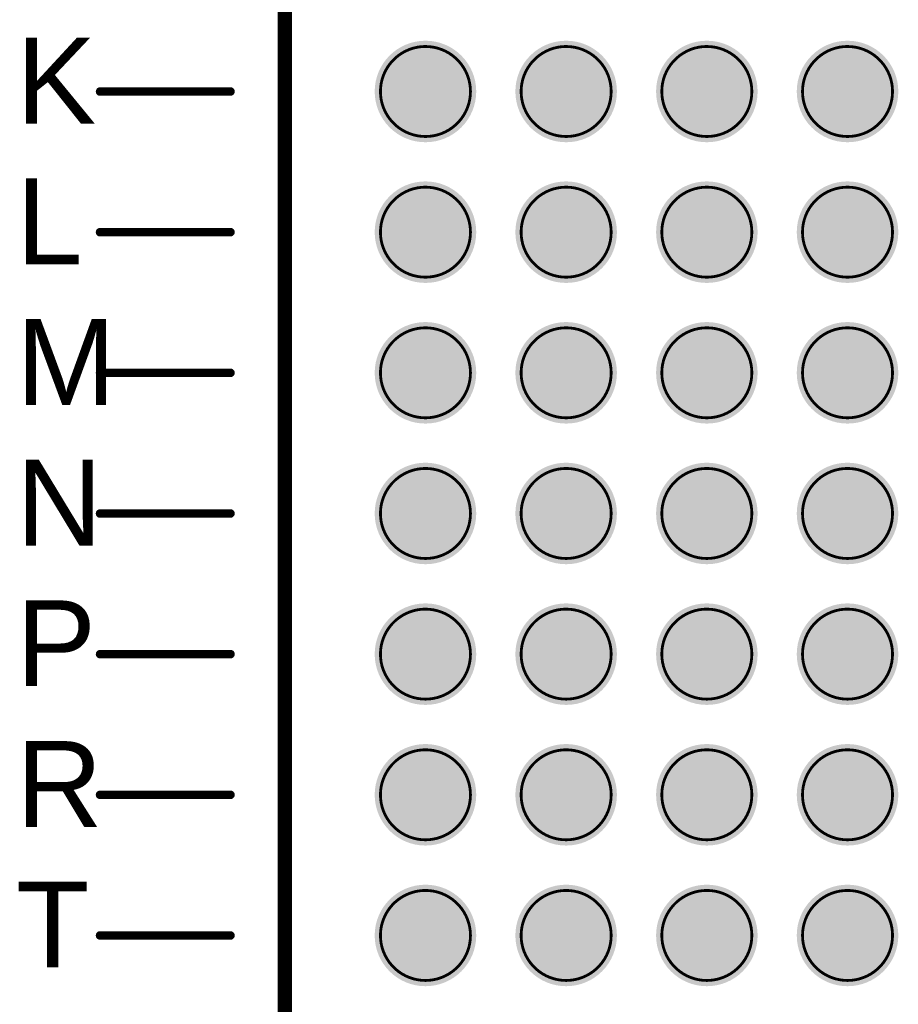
# Model space of a CAD drawing. Header units: inches. Extents: x -0.12 to 1.77, y 0 to 1.45.
# Tile 3 of 24: x -0.09 to 0.21, y 0.37 to 0.71. Entities that reach past the tile are written whole.
import ezdxf

# ---------------------------------------------------------------- set-up
doc = ezdxf.new("R2010")
doc.units = ezdxf.units.IN
doc.header["$MEASUREMENT"] = 0
for name, color, linetype in [('Keep-Out Layer', 6, 'Continuous'), ('Mechanical 7', 56, 'Continuous'), ('Top Layer', 1, 'Continuous'), ('Top Overlay', 2, 'Continuous'), ('Top Paste', 8, 'Continuous'), ('Top Solder', 216, 'Continuous')]:
    doc.layers.add(name, color=color, linetype=linetype)
doc.styles.add('Arial', font='txt', dxfattribs={"height": 0.2})

# ---------------------------------------------------------------- blocks, each defined once
blk = doc.blocks.new('OSM__S____S_S______P________S____1')
at = {"layer": 'Top Layer'}
h = blk.add_hatch(color=1, dxfattribs=at)
edge = h.paths.add_edge_path()
edge.add_arc((-0.54134, 0.09843), 0.01575, 0, 360)
h = blk.add_hatch(color=1, dxfattribs=at)
edge = h.paths.add_edge_path()
edge.add_arc((-0.49213, 0.09843), 0.01575, 0, 360)
h = blk.add_hatch(color=1, dxfattribs=at)
edge = h.paths.add_edge_path()
edge.add_arc((-0.44291, 0.09843), 0.01575, 0, 360)
h = blk.add_hatch(color=1, dxfattribs=at)
edge = h.paths.add_edge_path()
edge.add_arc((-0.3937, 0.09843), 0.01575, 0, 360)
h = blk.add_hatch(color=1, dxfattribs=at)
edge = h.paths.add_edge_path()
edge.add_arc((-0.54134, 0.04921), 0.01575, 0, 360)
h = blk.add_hatch(color=1, dxfattribs=at)
edge = h.paths.add_edge_path()
edge.add_arc((-0.49213, 0.04921), 0.01575, 0, 360)
h = blk.add_hatch(color=1, dxfattribs=at)
edge = h.paths.add_edge_path()
edge.add_arc((-0.44291, 0.04921), 0.01575, 0, 360)
h = blk.add_hatch(color=1, dxfattribs=at)
edge = h.paths.add_edge_path()
edge.add_arc((-0.3937, 0.04921), 0.01575, 0, 360)
h = blk.add_hatch(color=1, dxfattribs=at)
edge = h.paths.add_edge_path()
edge.add_arc((-0.54134, 0), 0.01575, 0, 360)
h = blk.add_hatch(color=1, dxfattribs=at)
edge = h.paths.add_edge_path()
edge.add_arc((-0.49213, 0), 0.01575, 0, 360)
h = blk.add_hatch(color=1, dxfattribs=at)
edge = h.paths.add_edge_path()
edge.add_arc((-0.44291, 0), 0.01575, 0, 360)
h = blk.add_hatch(color=1, dxfattribs=at)
edge = h.paths.add_edge_path()
edge.add_arc((-0.3937, 0), 0.01575, 0, 360)
h = blk.add_hatch(color=1, dxfattribs=at)
edge = h.paths.add_edge_path()
edge.add_arc((-0.54134, -0.04921), 0.01575, 0, 360)
h = blk.add_hatch(color=1, dxfattribs=at)
edge = h.paths.add_edge_path()
edge.add_arc((-0.49213, -0.04921), 0.01575, 0, 360)
h = blk.add_hatch(color=1, dxfattribs=at)
edge = h.paths.add_edge_path()
edge.add_arc((-0.44291, -0.04921), 0.01575, 0, 360)
h = blk.add_hatch(color=1, dxfattribs=at)
edge = h.paths.add_edge_path()
edge.add_arc((-0.3937, -0.04921), 0.01575, 0, 360)
h = blk.add_hatch(color=1, dxfattribs=at)
edge = h.paths.add_edge_path()
edge.add_arc((-0.54134, -0.09843), 0.01575, 0, 360)
h = blk.add_hatch(color=1, dxfattribs=at)
edge = h.paths.add_edge_path()
edge.add_arc((-0.49213, -0.09843), 0.01575, 0, 360)
h = blk.add_hatch(color=1, dxfattribs=at)
edge = h.paths.add_edge_path()
edge.add_arc((-0.44291, -0.09843), 0.01575, 0, 360)
h = blk.add_hatch(color=1, dxfattribs=at)
edge = h.paths.add_edge_path()
edge.add_arc((-0.3937, -0.09843), 0.01575, 0, 360)
h = blk.add_hatch(color=1, dxfattribs=at)
edge = h.paths.add_edge_path()
edge.add_arc((-0.54134, -0.14764), 0.01575, 0, 360)
h = blk.add_hatch(color=1, dxfattribs=at)
edge = h.paths.add_edge_path()
edge.add_arc((-0.49213, -0.14764), 0.01575, 0, 360)
h = blk.add_hatch(color=1, dxfattribs=at)
edge = h.paths.add_edge_path()
edge.add_arc((-0.44291, -0.14764), 0.01575, 0, 360)
h = blk.add_hatch(color=1, dxfattribs=at)
edge = h.paths.add_edge_path()
edge.add_arc((-0.3937, -0.14764), 0.01575, 0, 360)
h = blk.add_hatch(color=1, dxfattribs=at)
edge = h.paths.add_edge_path()
edge.add_arc((-0.54134, -0.19685), 0.01575, 0, 360)
h = blk.add_hatch(color=1, dxfattribs=at)
edge = h.paths.add_edge_path()
edge.add_arc((-0.49213, -0.19685), 0.01575, 0, 360)
h = blk.add_hatch(color=1, dxfattribs=at)
edge = h.paths.add_edge_path()
edge.add_arc((-0.44291, -0.19685), 0.01575, 0, 360)
h = blk.add_hatch(color=1, dxfattribs=at)
edge = h.paths.add_edge_path()
edge.add_arc((-0.3937, -0.19685), 0.01575, 0, 360)
at = {"layer": 'Top Paste'}
h = blk.add_hatch(color=8, dxfattribs=at)
edge = h.paths.add_edge_path()
edge.add_arc((-0.54134, 0.09843), 0.01575, 0, 360)
h = blk.add_hatch(color=8, dxfattribs=at)
edge = h.paths.add_edge_path()
edge.add_arc((-0.49213, 0.09843), 0.01575, 0, 360)
h = blk.add_hatch(color=8, dxfattribs=at)
edge = h.paths.add_edge_path()
edge.add_arc((-0.44291, 0.09843), 0.01575, 0, 360)
h = blk.add_hatch(color=8, dxfattribs=at)
edge = h.paths.add_edge_path()
edge.add_arc((-0.3937, 0.09843), 0.01575, 0, 360)
h = blk.add_hatch(color=8, dxfattribs=at)
edge = h.paths.add_edge_path()
edge.add_arc((-0.54134, 0.04921), 0.01575, 0, 360)
h = blk.add_hatch(color=8, dxfattribs=at)
edge = h.paths.add_edge_path()
edge.add_arc((-0.49213, 0.04921), 0.01575, 0, 360)
h = blk.add_hatch(color=8, dxfattribs=at)
edge = h.paths.add_edge_path()
edge.add_arc((-0.44291, 0.04921), 0.01575, 0, 360)
h = blk.add_hatch(color=8, dxfattribs=at)
edge = h.paths.add_edge_path()
edge.add_arc((-0.3937, 0.04921), 0.01575, 0, 360)
h = blk.add_hatch(color=8, dxfattribs=at)
edge = h.paths.add_edge_path()
edge.add_arc((-0.54134, 0), 0.01575, 0, 360)
h = blk.add_hatch(color=8, dxfattribs=at)
edge = h.paths.add_edge_path()
edge.add_arc((-0.49213, 0), 0.01575, 0, 360)
h = blk.add_hatch(color=8, dxfattribs=at)
edge = h.paths.add_edge_path()
edge.add_arc((-0.44291, 0), 0.01575, 0, 360)
h = blk.add_hatch(color=8, dxfattribs=at)
edge = h.paths.add_edge_path()
edge.add_arc((-0.3937, 0), 0.01575, 0, 360)
h = blk.add_hatch(color=8, dxfattribs=at)
edge = h.paths.add_edge_path()
edge.add_arc((-0.54134, -0.04921), 0.01575, 0, 360)
h = blk.add_hatch(color=8, dxfattribs=at)
edge = h.paths.add_edge_path()
edge.add_arc((-0.49213, -0.04921), 0.01575, 0, 360)
h = blk.add_hatch(color=8, dxfattribs=at)
edge = h.paths.add_edge_path()
edge.add_arc((-0.44291, -0.04921), 0.01575, 0, 360)
h = blk.add_hatch(color=8, dxfattribs=at)
edge = h.paths.add_edge_path()
edge.add_arc((-0.3937, -0.04921), 0.01575, 0, 360)
h = blk.add_hatch(color=8, dxfattribs=at)
edge = h.paths.add_edge_path()
edge.add_arc((-0.54134, -0.09843), 0.01575, 0, 360)
h = blk.add_hatch(color=8, dxfattribs=at)
edge = h.paths.add_edge_path()
edge.add_arc((-0.49213, -0.09843), 0.01575, 0, 360)
h = blk.add_hatch(color=8, dxfattribs=at)
edge = h.paths.add_edge_path()
edge.add_arc((-0.44291, -0.09843), 0.01575, 0, 360)
h = blk.add_hatch(color=8, dxfattribs=at)
edge = h.paths.add_edge_path()
edge.add_arc((-0.3937, -0.09843), 0.01575, 0, 360)
h = blk.add_hatch(color=8, dxfattribs=at)
edge = h.paths.add_edge_path()
edge.add_arc((-0.54134, -0.14764), 0.01575, 0, 360)
h = blk.add_hatch(color=8, dxfattribs=at)
edge = h.paths.add_edge_path()
edge.add_arc((-0.49213, -0.14764), 0.01575, 0, 360)
h = blk.add_hatch(color=8, dxfattribs=at)
edge = h.paths.add_edge_path()
edge.add_arc((-0.44291, -0.14764), 0.01575, 0, 360)
h = blk.add_hatch(color=8, dxfattribs=at)
edge = h.paths.add_edge_path()
edge.add_arc((-0.3937, -0.14764), 0.01575, 0, 360)
h = blk.add_hatch(color=8, dxfattribs=at)
edge = h.paths.add_edge_path()
edge.add_arc((-0.54134, -0.19685), 0.01575, 0, 360)
h = blk.add_hatch(color=8, dxfattribs=at)
edge = h.paths.add_edge_path()
edge.add_arc((-0.49213, -0.19685), 0.01575, 0, 360)
h = blk.add_hatch(color=8, dxfattribs=at)
edge = h.paths.add_edge_path()
edge.add_arc((-0.44291, -0.19685), 0.01575, 0, 360)
h = blk.add_hatch(color=8, dxfattribs=at)
edge = h.paths.add_edge_path()
edge.add_arc((-0.3937, -0.19685), 0.01575, 0, 360)
at = {"layer": 'Top Solder'}
h = blk.add_hatch(color=216, dxfattribs=at)
edge = h.paths.add_edge_path()
edge.add_arc((-0.54134, 0.09843), 0.01776, 0, 360)
h = blk.add_hatch(color=216, dxfattribs=at)
edge = h.paths.add_edge_path()
edge.add_arc((-0.49213, 0.09843), 0.01776, 0, 360)
h = blk.add_hatch(color=216, dxfattribs=at)
edge = h.paths.add_edge_path()
edge.add_arc((-0.44291, 0.09843), 0.01776, 0, 360)
h = blk.add_hatch(color=216, dxfattribs=at)
edge = h.paths.add_edge_path()
edge.add_arc((-0.3937, 0.09843), 0.01776, 0, 360)
h = blk.add_hatch(color=216, dxfattribs=at)
edge = h.paths.add_edge_path()
edge.add_arc((-0.54134, 0.04921), 0.01776, 0, 360)
h = blk.add_hatch(color=216, dxfattribs=at)
edge = h.paths.add_edge_path()
edge.add_arc((-0.49213, 0.04921), 0.01776, 0, 360)
h = blk.add_hatch(color=216, dxfattribs=at)
edge = h.paths.add_edge_path()
edge.add_arc((-0.44291, 0.04921), 0.01776, 0, 360)
h = blk.add_hatch(color=216, dxfattribs=at)
edge = h.paths.add_edge_path()
edge.add_arc((-0.3937, 0.04921), 0.01776, 0, 360)
h = blk.add_hatch(color=216, dxfattribs=at)
edge = h.paths.add_edge_path()
edge.add_arc((-0.54134, 0), 0.01776, 0, 360)
h = blk.add_hatch(color=216, dxfattribs=at)
edge = h.paths.add_edge_path()
edge.add_arc((-0.49213, 0), 0.01776, 0, 360)
h = blk.add_hatch(color=216, dxfattribs=at)
edge = h.paths.add_edge_path()
edge.add_arc((-0.44291, 0), 0.01776, 0, 360)
h = blk.add_hatch(color=216, dxfattribs=at)
edge = h.paths.add_edge_path()
edge.add_arc((-0.3937, 0), 0.01776, 0, 360)
h = blk.add_hatch(color=216, dxfattribs=at)
edge = h.paths.add_edge_path()
edge.add_arc((-0.54134, -0.04921), 0.01776, 0, 360)
h = blk.add_hatch(color=216, dxfattribs=at)
edge = h.paths.add_edge_path()
edge.add_arc((-0.49213, -0.04921), 0.01776, 0, 360)
h = blk.add_hatch(color=216, dxfattribs=at)
edge = h.paths.add_edge_path()
edge.add_arc((-0.44291, -0.04921), 0.01776, 0, 360)
h = blk.add_hatch(color=216, dxfattribs=at)
edge = h.paths.add_edge_path()
edge.add_arc((-0.3937, -0.04921), 0.01776, 0, 360)
h = blk.add_hatch(color=216, dxfattribs=at)
edge = h.paths.add_edge_path()
edge.add_arc((-0.54134, -0.09843), 0.01776, 0, 360)
h = blk.add_hatch(color=216, dxfattribs=at)
edge = h.paths.add_edge_path()
edge.add_arc((-0.49213, -0.09843), 0.01776, 0, 360)
h = blk.add_hatch(color=216, dxfattribs=at)
edge = h.paths.add_edge_path()
edge.add_arc((-0.44291, -0.09843), 0.01776, 0, 360)
h = blk.add_hatch(color=216, dxfattribs=at)
edge = h.paths.add_edge_path()
edge.add_arc((-0.3937, -0.09843), 0.01776, 0, 360)
h = blk.add_hatch(color=216, dxfattribs=at)
edge = h.paths.add_edge_path()
edge.add_arc((-0.54134, -0.14764), 0.01776, 0, 360)
h = blk.add_hatch(color=216, dxfattribs=at)
edge = h.paths.add_edge_path()
edge.add_arc((-0.49213, -0.14764), 0.01776, 0, 360)
h = blk.add_hatch(color=216, dxfattribs=at)
edge = h.paths.add_edge_path()
edge.add_arc((-0.44291, -0.14764), 0.01776, 0, 360)
h = blk.add_hatch(color=216, dxfattribs=at)
edge = h.paths.add_edge_path()
edge.add_arc((-0.3937, -0.14764), 0.01776, 0, 360)
h = blk.add_hatch(color=216, dxfattribs=at)
edge = h.paths.add_edge_path()
edge.add_arc((-0.54134, -0.19685), 0.01776, 0, 360)
h = blk.add_hatch(color=216, dxfattribs=at)
edge = h.paths.add_edge_path()
edge.add_arc((-0.49213, -0.19685), 0.01776, 0, 360)
h = blk.add_hatch(color=216, dxfattribs=at)
edge = h.paths.add_edge_path()
edge.add_arc((-0.44291, -0.19685), 0.01776, 0, 360)
h = blk.add_hatch(color=216, dxfattribs=at)
edge = h.paths.add_edge_path()
edge.add_arc((-0.3937, -0.19685), 0.01776, 0, 360)
at = {"layer": 'Mechanical 7', "const_width": 0.003}
for points in [[(-0.65515, 0.09841), (-0.60956, 0.09842)], [(-0.65516, 0.0492), (-0.60957, 0.04921)], [(-0.65516, -0.00001), (-0.60957, -0.00001)], [(-0.65516, -0.04922), (-0.60957, -0.04922)], [(-0.65515, -0.09844), (-0.60956, -0.09843)], [(-0.65516, -0.14765), (-0.60957, -0.14764)], [(-0.65516, -0.19686), (-0.60957, -0.19686)]]:
    blk.add_lwpolyline(points, dxfattribs=at)
at = {"layer": 'Mechanical 7', "const_width": 0.0015}
for points in [[(-0.6559, 0.09841, 1), (-0.6544, 0.09841, 1)], [(-0.61031, 0.09842, 1), (-0.60881, 0.09842, 1)], [(-0.65591, 0.0492, 1), (-0.65441, 0.0492, 1)], [(-0.61032, 0.04921, 1), (-0.60882, 0.04921, 1)], [(-0.65591, -0.00001, 1), (-0.65441, -0.00001, 1)], [(-0.61032, -0.00001, 1), (-0.60882, -0.00001, 1)], [(-0.65591, -0.04922, 1), (-0.65441, -0.04922, 1)], [(-0.61032, -0.04922, 1), (-0.60882, -0.04922, 1)], [(-0.6559, -0.09844, 1), (-0.6544, -0.09844, 1)], [(-0.61031, -0.09843, 1), (-0.60881, -0.09843, 1)], [(-0.65591, -0.14765, 1), (-0.65441, -0.14765, 1)], [(-0.61032, -0.14764, 1), (-0.60882, -0.14764, 1)], [(-0.65591, -0.19686, 1), (-0.65441, -0.19686, 1)], [(-0.61032, -0.19686, 1), (-0.60882, -0.19686, 1)]]:
    blk.add_lwpolyline(points, format="xyb", close=True, dxfattribs=at)
at = {"layer": 'Top Overlay', "const_width": 0.004}
blk.add_lwpolyline([(-0.59055, 0.59055), (-0.59055, -0.59055)], dxfattribs=at)
at = {"layer": 'Mechanical 7', "style": 'Arial'}
for s, p in [('K', (-0.68453, 0.08722)), ('L', (-0.68454, 0.038)), ('M', (-0.68454, -0.01121)), ('N', (-0.68454, -0.06042)), ('P', (-0.68453, -0.10963)), ('R', (-0.68454, -0.15885)), ('T', (-0.68454, -0.20806))]:
    blk.add_text(s, height=0.03, rotation=360, dxfattribs=at).set_placement(p)
blk = doc.blocks.new('OSM__SIZE_M_MEDIUM__PLATFORM_SIDE_2')
at = {"layer": 'Mechanical 7'}
for points, const_width in [([(-0.88583, 0.59055), (-0.88583, -0.59055)], 0.000984), ([(-0.95043, 0.09841), (-0.90483, 0.09842)], 0.003), ([(-0.95044, 0.0492), (-0.90484, 0.04921)], 0.003), ([(-0.95044, -0.00001), (-0.90484, -0.00001)], 0.003), ([(-0.95044, -0.04923), (-0.90484, -0.04922)], 0.003), ([(-0.95043, -0.09844), (-0.90483, -0.09843)], 0.003), ([(-0.95044, -0.14765), (-0.90484, -0.14765)], 0.003), ([(-0.95044, -0.19686), (-0.90484, -0.19686)], 0.003)]:
    blk.add_lwpolyline(points, dxfattribs=dict(at, const_width=const_width))
at = {"layer": 'Mechanical 7', "const_width": 0.000984}
for points in [[(-0.85237, 0.09842, -0.414214), (-0.83662, 0.11418)], [(-0.83662, 0.11417, -0.414214), (-0.82088, 0.09842)], [(-0.80316, 0.09842, -0.414214), (-0.78741, 0.11418)], [(-0.78741, 0.11417, -0.414214), (-0.77166, 0.09842)], [(-0.75395, 0.09842, -0.414214), (-0.7382, 0.11418)], [(-0.7382, 0.11417, -0.414214), (-0.72245, 0.09842)], [(-0.70473, 0.09842, -0.414214), (-0.68898, 0.11418)], [(-0.68899, 0.11417, -0.414214), (-0.67324, 0.09842)], [(-0.83662, 0.08268, -0.414214), (-0.85237, 0.09842)], [(-0.82088, 0.09842, -0.414214), (-0.83662, 0.08268)], [(-0.78741, 0.08268, -0.414214), (-0.80316, 0.09842)], [(-0.77166, 0.09842, -0.414214), (-0.78741, 0.08268)], [(-0.7382, 0.08268, -0.414214), (-0.75395, 0.09842)], [(-0.72245, 0.09842, -0.414214), (-0.7382, 0.08268)], [(-0.68899, 0.08268, -0.414214), (-0.70473, 0.09842)], [(-0.67324, 0.09842, -0.414214), (-0.68899, 0.08268)], [(-0.85237, 0.04921, -0.414214), (-0.83662, 0.06496)], [(-0.80316, 0.04921, -0.414214), (-0.78741, 0.06496)], [(-0.75395, 0.04921, -0.414214), (-0.7382, 0.06496)], [(-0.70474, 0.04921, -0.414214), (-0.68898, 0.06496)], [(-0.83663, 0.06496, -0.414214), (-0.82088, 0.04921)], [(-0.78741, 0.06496, -0.414214), (-0.77166, 0.04921)], [(-0.7382, 0.06496, -0.414214), (-0.72245, 0.04921)], [(-0.68899, 0.06496, -0.414214), (-0.67324, 0.04921)], [(-0.83663, 0.03346, -0.414214), (-0.85237, 0.04921)], [(-0.82088, 0.04921, -0.414214), (-0.83663, 0.03346)], [(-0.78741, 0.03346, -0.414214), (-0.80316, 0.04921)], [(-0.77166, 0.04921, -0.414214), (-0.78741, 0.03346)], [(-0.7382, 0.03346, -0.414214), (-0.75395, 0.04921)], [(-0.72245, 0.04921, -0.414214), (-0.7382, 0.03346)], [(-0.68899, 0.03346, -0.414214), (-0.70474, 0.04921)], [(-0.67324, 0.04921, -0.414214), (-0.68899, 0.03346)], [(-0.85237, 0, -0.414214), (-0.83662, 0.01575)], [(-0.83662, 0.01575, -0.414214), (-0.82088, 0)], [(-0.80316, 0, -0.414214), (-0.78741, 0.01575)], [(-0.78741, 0.01575, -0.414214), (-0.77166, 0)], [(-0.75395, 0, -0.414214), (-0.7382, 0.01575)], [(-0.7382, 0.01575, -0.414214), (-0.72245, 0)], [(-0.70473, 0, -0.414214), (-0.68898, 0.01575)], [(-0.68899, 0.01575, -0.414214), (-0.67324, 0)], [(-0.83662, -0.01575, -0.414214), (-0.85237, 0)], [(-0.82088, 0, -0.414214), (-0.83662, -0.01575)], [(-0.78741, -0.01575, -0.414214), (-0.80316, 0)], [(-0.77166, 0, -0.414214), (-0.78741, -0.01575)], [(-0.7382, -0.01575, -0.414214), (-0.75395, 0)], [(-0.72245, 0, -0.414214), (-0.7382, -0.01575)], [(-0.68899, -0.01575, -0.414214), (-0.70473, 0)], [(-0.67324, 0, -0.414214), (-0.68899, -0.01575)], [(-0.85237, -0.04921, -0.414214), (-0.83662, -0.03346)], [(-0.83662, -0.03346, -0.414214), (-0.82088, -0.04921)], [(-0.80316, -0.04921, -0.414214), (-0.78741, -0.03346)], [(-0.78741, -0.03346, -0.414214), (-0.77166, -0.04921)], [(-0.75395, -0.04921, -0.414214), (-0.7382, -0.03346)], [(-0.7382, -0.03346, -0.414214), (-0.72245, -0.04921)], [(-0.70473, -0.04921, -0.414214), (-0.68898, -0.03346)], [(-0.68899, -0.03346, -0.414214), (-0.67324, -0.04921)], [(-0.83662, -0.06496, -0.414214), (-0.85237, -0.04921)], [(-0.82088, -0.04921, -0.414214), (-0.83662, -0.06496)], [(-0.78741, -0.06496, -0.414214), (-0.80316, -0.04921)], [(-0.77166, -0.04921, -0.414214), (-0.78741, -0.06496)], [(-0.7382, -0.06496, -0.414214), (-0.75395, -0.04921)], [(-0.72245, -0.04921, -0.414214), (-0.7382, -0.06496)], [(-0.68899, -0.06496, -0.414214), (-0.70473, -0.04921)], [(-0.67324, -0.04921, -0.414214), (-0.68899, -0.06496)], [(-0.85237, -0.09843, -0.414214), (-0.83662, -0.08267)], [(-0.83662, -0.08268, -0.414214), (-0.82088, -0.09843)], [(-0.80316, -0.09843, -0.414214), (-0.78741, -0.08267)], [(-0.78741, -0.08268, -0.414214), (-0.77166, -0.09843)], [(-0.75395, -0.09843, -0.414214), (-0.7382, -0.08267)], [(-0.7382, -0.08268, -0.414214), (-0.72245, -0.09843)], [(-0.70473, -0.09843, -0.414214), (-0.68898, -0.08267)], [(-0.68899, -0.08268, -0.414214), (-0.67324, -0.09843)], [(-0.83662, -0.11417, -0.414214), (-0.85237, -0.09843)], [(-0.82088, -0.09843, -0.414214), (-0.83662, -0.11417)], [(-0.78741, -0.11417, -0.414214), (-0.80316, -0.09843)], [(-0.77166, -0.09843, -0.414214), (-0.78741, -0.11417)], [(-0.7382, -0.11417, -0.414214), (-0.75395, -0.09843)], [(-0.72245, -0.09843, -0.414214), (-0.7382, -0.11417)], [(-0.68899, -0.11417, -0.414214), (-0.70473, -0.09843)], [(-0.67324, -0.09843, -0.414214), (-0.68899, -0.11417)], [(-0.85237, -0.14764, -0.414214), (-0.83662, -0.13189)], [(-0.83663, -0.13189, -0.414214), (-0.82088, -0.14764)], [(-0.80316, -0.14764, -0.414214), (-0.78741, -0.13189)], [(-0.78741, -0.13189, -0.414214), (-0.77166, -0.14764)], [(-0.75395, -0.14764, -0.414214), (-0.7382, -0.13189)], [(-0.7382, -0.13189, -0.414214), (-0.72245, -0.14764)], [(-0.70474, -0.14764, -0.414214), (-0.68898, -0.13189)], [(-0.68899, -0.13189, -0.414214), (-0.67324, -0.14764)], [(-0.83663, -0.16339, -0.414214), (-0.85237, -0.14764)], [(-0.82088, -0.14764, -0.414214), (-0.83663, -0.16339)], [(-0.78741, -0.16339, -0.414214), (-0.80316, -0.14764)], [(-0.77166, -0.14764, -0.414214), (-0.78741, -0.16339)], [(-0.7382, -0.16339, -0.414214), (-0.75395, -0.14764)], [(-0.72245, -0.14764, -0.414214), (-0.7382, -0.16339)], [(-0.68899, -0.16339, -0.414214), (-0.70474, -0.14764)], [(-0.67324, -0.14764, -0.414214), (-0.68899, -0.16339)], [(-0.85237, -0.19685, -0.414214), (-0.83662, -0.1811)], [(-0.83662, -0.1811, -0.414214), (-0.82088, -0.19685)], [(-0.80316, -0.19685, -0.414214), (-0.78741, -0.1811)], [(-0.78741, -0.1811, -0.414214), (-0.77166, -0.19685)], [(-0.75395, -0.19685, -0.414214), (-0.7382, -0.1811)], [(-0.7382, -0.1811, -0.414214), (-0.72245, -0.19685)], [(-0.70473, -0.19685, -0.414214), (-0.68898, -0.1811)], [(-0.68899, -0.1811, -0.414214), (-0.67324, -0.19685)], [(-0.83662, -0.2126, -0.414214), (-0.85237, -0.19685)], [(-0.82088, -0.19685, -0.414214), (-0.83662, -0.2126)], [(-0.78741, -0.2126, -0.414214), (-0.80316, -0.19685)], [(-0.77166, -0.19685, -0.414214), (-0.78741, -0.2126)], [(-0.7382, -0.2126, -0.414214), (-0.75395, -0.19685)], [(-0.72245, -0.19685, -0.414214), (-0.7382, -0.2126)], [(-0.68899, -0.2126, -0.414214), (-0.70473, -0.19685)], [(-0.67324, -0.19685, -0.414214), (-0.68899, -0.2126)]]:
    blk.add_lwpolyline(points, format="xyb", dxfattribs=at)
at = {"layer": 'Mechanical 7'}
for points, const_width in [([(-0.83687, 0.11417, 1), (-0.83638, 0.11417, 1)], 0.000492), ([(-0.83687, 0.11418, 1), (-0.83637, 0.11418, 1)], 0.000492), ([(-0.78765, 0.11418, 1), (-0.78716, 0.11418, 1)], 0.000492), ([(-0.78766, 0.11417, 1), (-0.78717, 0.11417, 1)], 0.000492), ([(-0.73844, 0.11418, 1), (-0.73795, 0.11418, 1)], 0.000492), ([(-0.73844, 0.11417, 1), (-0.73795, 0.11417, 1)], 0.000492), ([(-0.68923, 0.11417, 1), (-0.68874, 0.11417, 1)], 0.000492), ([(-0.68923, 0.11418, 1), (-0.68874, 0.11418, 1)], 0.000492), ([(-0.95118, 0.09841, 1), (-0.94968, 0.09841, 1)], 0.0015), ([(-0.90558, 0.09842, 1), (-0.90408, 0.09842, 1)], 0.0015), ([(-0.85262, 0.09842, 1), (-0.85213, 0.09842, 1)], 0.000492), ([(-0.85262, 0.09842, 1), (-0.85213, 0.09842, 1)], 0.000492), ([(-0.82112, 0.09842, 1), (-0.82063, 0.09842, 1)], 0.000492), ([(-0.82112, 0.09842, 1), (-0.82063, 0.09842, 1)], 0.000492), ([(-0.80341, 0.09842, 1), (-0.80291, 0.09842, 1)], 0.000492), ([(-0.80341, 0.09842, 1), (-0.80291, 0.09842, 1)], 0.000492), ([(-0.77191, 0.09842, 1), (-0.77142, 0.09842, 1)], 0.000492), ([(-0.77191, 0.09842, 1), (-0.77142, 0.09842, 1)], 0.000492), ([(-0.75419, 0.09842, 1), (-0.7537, 0.09842, 1)], 0.000492), ([(-0.75419, 0.09842, 1), (-0.7537, 0.09842, 1)], 0.000492), ([(-0.7227, 0.09842, 1), (-0.7222, 0.09842, 1)], 0.000492), ([(-0.7227, 0.09842, 1), (-0.7222, 0.09842, 1)], 0.000492), ([(-0.70498, 0.09842, 1), (-0.70449, 0.09842, 1)], 0.000492), ([(-0.70498, 0.09842, 1), (-0.70449, 0.09842, 1)], 0.000492), ([(-0.67348, 0.09842, 1), (-0.67299, 0.09842, 1)], 0.000492), ([(-0.67348, 0.09842, 1), (-0.67299, 0.09842, 1)], 0.000492), ([(-0.83687, 0.08268, 1), (-0.83638, 0.08268, 1)], 0.000492), ([(-0.83687, 0.08268, 1), (-0.83638, 0.08268, 1)], 0.000492), ([(-0.78766, 0.08268, 1), (-0.78717, 0.08268, 1)], 0.000492), ([(-0.78766, 0.08268, 1), (-0.78717, 0.08268, 1)], 0.000492), ([(-0.73844, 0.08268, 1), (-0.73795, 0.08268, 1)], 0.000492), ([(-0.73844, 0.08268, 1), (-0.73795, 0.08268, 1)], 0.000492), ([(-0.68923, 0.08268, 1), (-0.68874, 0.08268, 1)], 0.000492), ([(-0.68923, 0.08268, 1), (-0.68874, 0.08268, 1)], 0.000492), ([(-0.83687, 0.06496, 1), (-0.83638, 0.06496, 1)], 0.000492), ([(-0.78766, 0.06496, 1), (-0.78716, 0.06496, 1)], 0.000492), ([(-0.73844, 0.06496, 1), (-0.73795, 0.06496, 1)], 0.000492), ([(-0.68923, 0.06496, 1), (-0.68874, 0.06496, 1)], 0.000492), ([(-0.83687, 0.06496, 1), (-0.83638, 0.06496, 1)], 0.000492), ([(-0.78766, 0.06496, 1), (-0.78717, 0.06496, 1)], 0.000492), ([(-0.73845, 0.06496, 1), (-0.73795, 0.06496, 1)], 0.000492), ([(-0.68923, 0.06496, 1), (-0.68874, 0.06496, 1)], 0.000492), ([(-0.95119, 0.0492, 1), (-0.94969, 0.0492, 1)], 0.0015), ([(-0.90559, 0.04921, 1), (-0.90409, 0.04921, 1)], 0.0015), ([(-0.85262, 0.04921, 1), (-0.85213, 0.04921, 1)], 0.000492), ([(-0.85262, 0.04921, 1), (-0.85213, 0.04921, 1)], 0.000492), ([(-0.82112, 0.04921, 1), (-0.82063, 0.04921, 1)], 0.000492), ([(-0.82112, 0.04921, 1), (-0.82063, 0.04921, 1)], 0.000492), ([(-0.80341, 0.04921, 1), (-0.80291, 0.04921, 1)], 0.000492), ([(-0.80341, 0.04921, 1), (-0.80291, 0.04921, 1)], 0.000492), ([(-0.77191, 0.04921, 1), (-0.77142, 0.04921, 1)], 0.000492), ([(-0.77191, 0.04921, 1), (-0.77142, 0.04921, 1)], 0.000492), ([(-0.75419, 0.04921, 1), (-0.7537, 0.04921, 1)], 0.000492), ([(-0.75419, 0.04921, 1), (-0.7537, 0.04921, 1)], 0.000492), ([(-0.7227, 0.04921, 1), (-0.72221, 0.04921, 1)], 0.000492), ([(-0.7227, 0.04921, 1), (-0.72221, 0.04921, 1)], 0.000492), ([(-0.70498, 0.04921, 1), (-0.70449, 0.04921, 1)], 0.000492), ([(-0.70498, 0.04921, 1), (-0.70449, 0.04921, 1)], 0.000492), ([(-0.67349, 0.04921, 1), (-0.67299, 0.04921, 1)], 0.000492), ([(-0.67349, 0.04921, 1), (-0.67299, 0.04921, 1)], 0.000492), ([(-0.83687, 0.03346, 1), (-0.83638, 0.03346, 1)], 0.000492), ([(-0.83687, 0.03346, 1), (-0.83638, 0.03346, 1)], 0.000492), ([(-0.78766, 0.03346, 1), (-0.78717, 0.03346, 1)], 0.000492), ([(-0.78766, 0.03346, 1), (-0.78717, 0.03346, 1)], 0.000492), ([(-0.73845, 0.03346, 1), (-0.73795, 0.03346, 1)], 0.000492), ([(-0.73845, 0.03346, 1), (-0.73795, 0.03346, 1)], 0.000492), ([(-0.68923, 0.03346, 1), (-0.68874, 0.03346, 1)], 0.000492), ([(-0.68923, 0.03346, 1), (-0.68874, 0.03346, 1)], 0.000492), ([(-0.83687, 0.01575, 1), (-0.83638, 0.01575, 1)], 0.000492), ([(-0.83687, 0.01575, 1), (-0.83637, 0.01575, 1)], 0.000492), ([(-0.78765, 0.01575, 1), (-0.78716, 0.01575, 1)], 0.000492), ([(-0.78766, 0.01575, 1), (-0.78717, 0.01575, 1)], 0.000492), ([(-0.73844, 0.01575, 1), (-0.73795, 0.01575, 1)], 0.000492), ([(-0.73844, 0.01575, 1), (-0.73795, 0.01575, 1)], 0.000492), ([(-0.68923, 0.01575, 1), (-0.68874, 0.01575, 1)], 0.000492), ([(-0.68923, 0.01575, 1), (-0.68874, 0.01575, 1)], 0.000492), ([(-0.95119, -0.00001, 1), (-0.94969, -0.00001, 1)], 0.0015), ([(-0.90559, -0.00001, 1), (-0.90409, -0.00001, 1)], 0.0015), ([(-0.85262, 0, 1), (-0.85213, 0, 1)], 0.000492), ([(-0.85262, 0, 1), (-0.85213, 0, 1)], 0.000492), ([(-0.82112, 0, 1), (-0.82063, 0, 1)], 0.000492), ([(-0.82112, 0, 1), (-0.82063, 0, 1)], 0.000492), ([(-0.80341, 0, 1), (-0.80291, 0, 1)], 0.000492), ([(-0.80341, 0, 1), (-0.80291, 0, 1)], 0.000492), ([(-0.77191, 0, 1), (-0.77142, 0, 1)], 0.000492), ([(-0.77191, 0, 1), (-0.77142, 0, 1)], 0.000492), ([(-0.75419, 0, 1), (-0.7537, 0, 1)], 0.000492), ([(-0.75419, 0, 1), (-0.7537, 0, 1)], 0.000492), ([(-0.7227, 0, 1), (-0.7222, 0, 1)], 0.000492), ([(-0.7227, 0, 1), (-0.7222, 0, 1)], 0.000492), ([(-0.70498, 0, 1), (-0.70449, 0, 1)], 0.000492), ([(-0.70498, 0, 1), (-0.70449, 0, 1)], 0.000492), ([(-0.67348, 0, 1), (-0.67299, 0, 1)], 0.000492), ([(-0.67348, 0, 1), (-0.67299, 0, 1)], 0.000492), ([(-0.83687, -0.01575, 1), (-0.83638, -0.01575, 1)], 0.000492), ([(-0.83687, -0.01575, 1), (-0.83638, -0.01575, 1)], 0.000492), ([(-0.78766, -0.01575, 1), (-0.78717, -0.01575, 1)], 0.000492), ([(-0.78766, -0.01575, 1), (-0.78717, -0.01575, 1)], 0.000492), ([(-0.73844, -0.01575, 1), (-0.73795, -0.01575, 1)], 0.000492), ([(-0.73844, -0.01575, 1), (-0.73795, -0.01575, 1)], 0.000492), ([(-0.68923, -0.01575, 1), (-0.68874, -0.01575, 1)], 0.000492), ([(-0.68923, -0.01575, 1), (-0.68874, -0.01575, 1)], 0.000492), ([(-0.83687, -0.03346, 1), (-0.83638, -0.03346, 1)], 0.000492), ([(-0.83687, -0.03346, 1), (-0.83637, -0.03346, 1)], 0.000492), ([(-0.78765, -0.03346, 1), (-0.78716, -0.03346, 1)], 0.000492), ([(-0.78766, -0.03346, 1), (-0.78717, -0.03346, 1)], 0.000492), ([(-0.73844, -0.03346, 1), (-0.73795, -0.03346, 1)], 0.000492), ([(-0.73844, -0.03346, 1), (-0.73795, -0.03346, 1)], 0.000492), ([(-0.68923, -0.03346, 1), (-0.68874, -0.03346, 1)], 0.000492), ([(-0.68923, -0.03346, 1), (-0.68874, -0.03346, 1)], 0.000492), ([(-0.95119, -0.04923, 1), (-0.94969, -0.04923, 1)], 0.0015), ([(-0.90559, -0.04922, 1), (-0.90409, -0.04922, 1)], 0.0015), ([(-0.85262, -0.04921, 1), (-0.85213, -0.04921, 1)], 0.000492), ([(-0.85262, -0.04921, 1), (-0.85213, -0.04921, 1)], 0.000492), ([(-0.82112, -0.04921, 1), (-0.82063, -0.04921, 1)], 0.000492), ([(-0.82112, -0.04921, 1), (-0.82063, -0.04921, 1)], 0.000492), ([(-0.80341, -0.04921, 1), (-0.80291, -0.04921, 1)], 0.000492), ([(-0.80341, -0.04921, 1), (-0.80291, -0.04921, 1)], 0.000492), ([(-0.77191, -0.04921, 1), (-0.77142, -0.04921, 1)], 0.000492), ([(-0.77191, -0.04921, 1), (-0.77142, -0.04921, 1)], 0.000492), ([(-0.75419, -0.04921, 1), (-0.7537, -0.04921, 1)], 0.000492), ([(-0.75419, -0.04921, 1), (-0.7537, -0.04921, 1)], 0.000492), ([(-0.7227, -0.04921, 1), (-0.7222, -0.04921, 1)], 0.000492), ([(-0.7227, -0.04921, 1), (-0.7222, -0.04921, 1)], 0.000492), ([(-0.70498, -0.04921, 1), (-0.70449, -0.04921, 1)], 0.000492), ([(-0.70498, -0.04921, 1), (-0.70449, -0.04921, 1)], 0.000492), ([(-0.67348, -0.04921, 1), (-0.67299, -0.04921, 1)], 0.000492), ([(-0.67348, -0.04921, 1), (-0.67299, -0.04921, 1)], 0.000492), ([(-0.83687, -0.06496, 1), (-0.83638, -0.06496, 1)], 0.000492), ([(-0.83687, -0.06496, 1), (-0.83638, -0.06496, 1)], 0.000492), ([(-0.78766, -0.06496, 1), (-0.78717, -0.06496, 1)], 0.000492), ([(-0.78766, -0.06496, 1), (-0.78717, -0.06496, 1)], 0.000492), ([(-0.73844, -0.06496, 1), (-0.73795, -0.06496, 1)], 0.000492), ([(-0.73844, -0.06496, 1), (-0.73795, -0.06496, 1)], 0.000492), ([(-0.68923, -0.06496, 1), (-0.68874, -0.06496, 1)], 0.000492), ([(-0.68923, -0.06496, 1), (-0.68874, -0.06496, 1)], 0.000492), ([(-0.83687, -0.08268, 1), (-0.83638, -0.08268, 1)], 0.000492), ([(-0.83687, -0.08267, 1), (-0.83637, -0.08267, 1)], 0.000492), ([(-0.78765, -0.08267, 1), (-0.78716, -0.08267, 1)], 0.000492), ([(-0.78766, -0.08268, 1), (-0.78717, -0.08268, 1)], 0.000492), ([(-0.73844, -0.08267, 1), (-0.73795, -0.08267, 1)], 0.000492), ([(-0.73844, -0.08268, 1), (-0.73795, -0.08268, 1)], 0.000492), ([(-0.68923, -0.08268, 1), (-0.68874, -0.08268, 1)], 0.000492), ([(-0.68923, -0.08267, 1), (-0.68874, -0.08267, 1)], 0.000492), ([(-0.95118, -0.09844, 1), (-0.94968, -0.09844, 1)], 0.0015), ([(-0.90558, -0.09843, 1), (-0.90408, -0.09843, 1)], 0.0015), ([(-0.85262, -0.09843, 1), (-0.85213, -0.09843, 1)], 0.000492), ([(-0.85262, -0.09843, 1), (-0.85213, -0.09843, 1)], 0.000492), ([(-0.82112, -0.09843, 1), (-0.82063, -0.09843, 1)], 0.000492), ([(-0.82112, -0.09843, 1), (-0.82063, -0.09843, 1)], 0.000492), ([(-0.80341, -0.09843, 1), (-0.80291, -0.09843, 1)], 0.000492), ([(-0.80341, -0.09843, 1), (-0.80291, -0.09843, 1)], 0.000492), ([(-0.77191, -0.09843, 1), (-0.77142, -0.09843, 1)], 0.000492), ([(-0.77191, -0.09843, 1), (-0.77142, -0.09843, 1)], 0.000492), ([(-0.75419, -0.09843, 1), (-0.7537, -0.09843, 1)], 0.000492), ([(-0.75419, -0.09843, 1), (-0.7537, -0.09843, 1)], 0.000492), ([(-0.7227, -0.09843, 1), (-0.7222, -0.09843, 1)], 0.000492), ([(-0.7227, -0.09843, 1), (-0.7222, -0.09843, 1)], 0.000492), ([(-0.70498, -0.09843, 1), (-0.70449, -0.09843, 1)], 0.000492), ([(-0.70498, -0.09843, 1), (-0.70449, -0.09843, 1)], 0.000492), ([(-0.67348, -0.09843, 1), (-0.67299, -0.09843, 1)], 0.000492), ([(-0.67348, -0.09843, 1), (-0.67299, -0.09843, 1)], 0.000492), ([(-0.83687, -0.11417, 1), (-0.83638, -0.11417, 1)], 0.000492), ([(-0.83687, -0.11417, 1), (-0.83638, -0.11417, 1)], 0.000492), ([(-0.78766, -0.11417, 1), (-0.78717, -0.11417, 1)], 0.000492), ([(-0.78766, -0.11417, 1), (-0.78717, -0.11417, 1)], 0.000492), ([(-0.73844, -0.11417, 1), (-0.73795, -0.11417, 1)], 0.000492), ([(-0.73844, -0.11417, 1), (-0.73795, -0.11417, 1)], 0.000492), ([(-0.68923, -0.11417, 1), (-0.68874, -0.11417, 1)], 0.000492), ([(-0.68923, -0.11417, 1), (-0.68874, -0.11417, 1)], 0.000492), ([(-0.83687, -0.13189, 1), (-0.83638, -0.13189, 1)], 0.000492), ([(-0.83687, -0.13189, 1), (-0.83638, -0.13189, 1)], 0.000492), ([(-0.78766, -0.13189, 1), (-0.78716, -0.13189, 1)], 0.000492), ([(-0.78766, -0.13189, 1), (-0.78717, -0.13189, 1)], 0.000492), ([(-0.73844, -0.13189, 1), (-0.73795, -0.13189, 1)], 0.000492), ([(-0.73845, -0.13189, 1), (-0.73795, -0.13189, 1)], 0.000492), ([(-0.68923, -0.13189, 1), (-0.68874, -0.13189, 1)], 0.000492), ([(-0.68923, -0.13189, 1), (-0.68874, -0.13189, 1)], 0.000492), ([(-0.95119, -0.14765, 1), (-0.94969, -0.14765, 1)], 0.0015), ([(-0.90559, -0.14765, 1), (-0.90409, -0.14765, 1)], 0.0015), ([(-0.85262, -0.14764, 1), (-0.85213, -0.14764, 1)], 0.000492), ([(-0.85262, -0.14764, 1), (-0.85213, -0.14764, 1)], 0.000492), ([(-0.82112, -0.14764, 1), (-0.82063, -0.14764, 1)], 0.000492), ([(-0.82112, -0.14764, 1), (-0.82063, -0.14764, 1)], 0.000492), ([(-0.80341, -0.14764, 1), (-0.80291, -0.14764, 1)], 0.000492), ([(-0.80341, -0.14764, 1), (-0.80291, -0.14764, 1)], 0.000492), ([(-0.77191, -0.14764, 1), (-0.77142, -0.14764, 1)], 0.000492), ([(-0.77191, -0.14764, 1), (-0.77142, -0.14764, 1)], 0.000492), ([(-0.75419, -0.14764, 1), (-0.7537, -0.14764, 1)], 0.000492), ([(-0.75419, -0.14764, 1), (-0.7537, -0.14764, 1)], 0.000492), ([(-0.7227, -0.14764, 1), (-0.72221, -0.14764, 1)], 0.000492), ([(-0.7227, -0.14764, 1), (-0.72221, -0.14764, 1)], 0.000492), ([(-0.70498, -0.14764, 1), (-0.70449, -0.14764, 1)], 0.000492), ([(-0.70498, -0.14764, 1), (-0.70449, -0.14764, 1)], 0.000492), ([(-0.67349, -0.14764, 1), (-0.67299, -0.14764, 1)], 0.000492), ([(-0.67349, -0.14764, 1), (-0.67299, -0.14764, 1)], 0.000492), ([(-0.83687, -0.16339, 1), (-0.83638, -0.16339, 1)], 0.000492), ([(-0.83687, -0.16339, 1), (-0.83638, -0.16339, 1)], 0.000492), ([(-0.78766, -0.16339, 1), (-0.78717, -0.16339, 1)], 0.000492), ([(-0.78766, -0.16339, 1), (-0.78717, -0.16339, 1)], 0.000492), ([(-0.73845, -0.16339, 1), (-0.73795, -0.16339, 1)], 0.000492), ([(-0.73845, -0.16339, 1), (-0.73795, -0.16339, 1)], 0.000492), ([(-0.68923, -0.16339, 1), (-0.68874, -0.16339, 1)], 0.000492), ([(-0.68923, -0.16339, 1), (-0.68874, -0.16339, 1)], 0.000492), ([(-0.83687, -0.1811, 1), (-0.83638, -0.1811, 1)], 0.000492), ([(-0.83687, -0.1811, 1), (-0.83637, -0.1811, 1)], 0.000492), ([(-0.78765, -0.1811, 1), (-0.78716, -0.1811, 1)], 0.000492), ([(-0.78766, -0.1811, 1), (-0.78717, -0.1811, 1)], 0.000492), ([(-0.73844, -0.1811, 1), (-0.73795, -0.1811, 1)], 0.000492), ([(-0.73844, -0.1811, 1), (-0.73795, -0.1811, 1)], 0.000492), ([(-0.68923, -0.1811, 1), (-0.68874, -0.1811, 1)], 0.000492), ([(-0.68923, -0.1811, 1), (-0.68874, -0.1811, 1)], 0.000492), ([(-0.95119, -0.19686, 1), (-0.94969, -0.19686, 1)], 0.0015), ([(-0.90559, -0.19686, 1), (-0.90409, -0.19686, 1)], 0.0015), ([(-0.85262, -0.19685, 1), (-0.85213, -0.19685, 1)], 0.000492), ([(-0.85262, -0.19685, 1), (-0.85213, -0.19685, 1)], 0.000492), ([(-0.82112, -0.19685, 1), (-0.82063, -0.19685, 1)], 0.000492), ([(-0.82112, -0.19685, 1), (-0.82063, -0.19685, 1)], 0.000492), ([(-0.80341, -0.19685, 1), (-0.80291, -0.19685, 1)], 0.000492), ([(-0.80341, -0.19685, 1), (-0.80291, -0.19685, 1)], 0.000492), ([(-0.77191, -0.19685, 1), (-0.77142, -0.19685, 1)], 0.000492), ([(-0.77191, -0.19685, 1), (-0.77142, -0.19685, 1)], 0.000492), ([(-0.75419, -0.19685, 1), (-0.7537, -0.19685, 1)], 0.000492), ([(-0.75419, -0.19685, 1), (-0.7537, -0.19685, 1)], 0.000492), ([(-0.7227, -0.19685, 1), (-0.7222, -0.19685, 1)], 0.000492), ([(-0.7227, -0.19685, 1), (-0.7222, -0.19685, 1)], 0.000492), ([(-0.70498, -0.19685, 1), (-0.70449, -0.19685, 1)], 0.000492), ([(-0.70498, -0.19685, 1), (-0.70449, -0.19685, 1)], 0.000492), ([(-0.67348, -0.19685, 1), (-0.67299, -0.19685, 1)], 0.000492), ([(-0.67348, -0.19685, 1), (-0.67299, -0.19685, 1)], 0.000492), ([(-0.83687, -0.2126, 1), (-0.83638, -0.2126, 1)], 0.000492), ([(-0.83687, -0.2126, 1), (-0.83638, -0.2126, 1)], 0.000492), ([(-0.78766, -0.2126, 1), (-0.78717, -0.2126, 1)], 0.000492), ([(-0.78766, -0.2126, 1), (-0.78717, -0.2126, 1)], 0.000492), ([(-0.73844, -0.2126, 1), (-0.73795, -0.2126, 1)], 0.000492), ([(-0.73844, -0.2126, 1), (-0.73795, -0.2126, 1)], 0.000492), ([(-0.68923, -0.2126, 1), (-0.68874, -0.2126, 1)], 0.000492), ([(-0.68923, -0.2126, 1), (-0.68874, -0.2126, 1)], 0.000492)]:
    blk.add_lwpolyline(points, format="xyb", close=True, dxfattribs=dict(at, const_width=const_width))
at = {"layer": 'Top Overlay', "const_width": 0.004}
blk.add_lwpolyline([(-0.88583, -0.59055), (-0.88583, 0.59055)], dxfattribs=at)
at = {"layer": 'Mechanical 7', "style": 'Arial'}
for s, p in [('K', (-0.97981, 0.08722)), ('L', (-0.97982, 0.038)), ('M', (-0.97982, -0.01121)), ('N', (-0.97982, -0.06042)), ('P', (-0.97981, -0.10963)), ('R', (-0.97982, -0.15885)), ('T', (-0.97982, -0.20806))]:
    blk.add_text(s, height=0.03, rotation=360, dxfattribs=at).set_placement(p)

msp = doc.modelspace()

# ---------------------------------------------------------------- linework, layer by layer
at = {"layer": 'Keep-Out Layer', "const_width": 0.005}
msp.add_lwpolyline([(0, 0), (0, 1.1811)], dxfattribs=at)

# ---------------------------------------------------------------- block references
for name, p in [('OSM__S____S_S______P________S____1', (0.59055, 0.59055)), ('OSM__SIZE_M_MEDIUM__PLATFORM_SIDE_2', (0.88583, 0.59055))]:
    msp.add_blockref(name, p)

doc.saveas('drawing.dxf')
